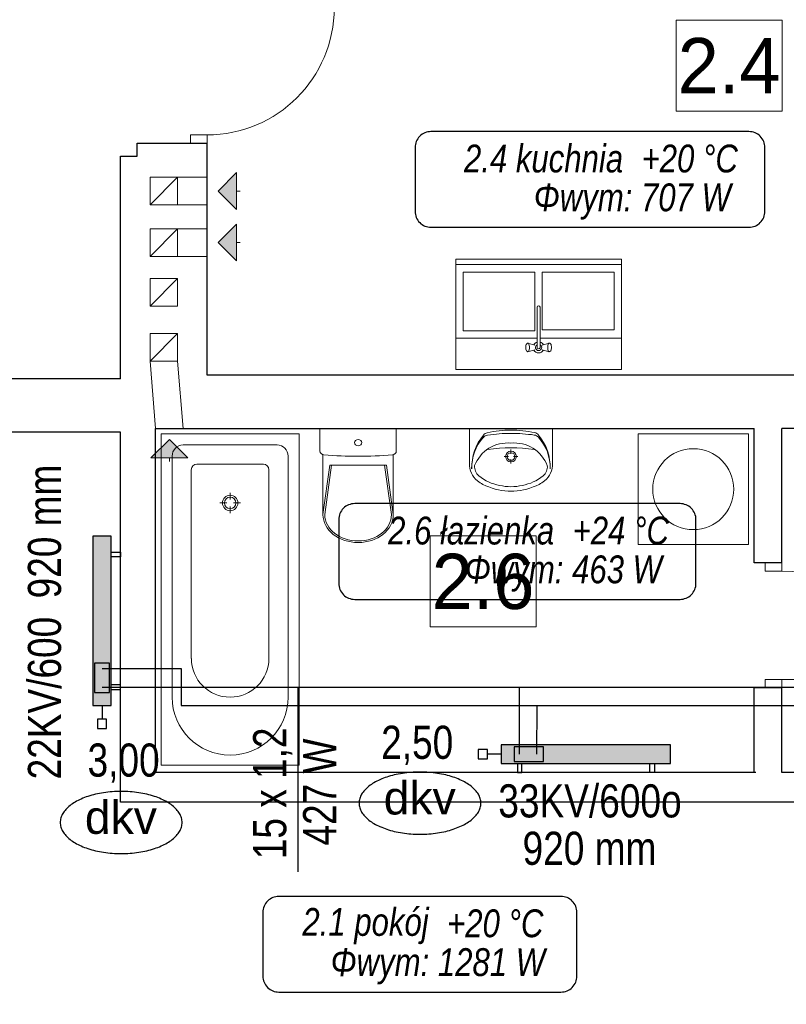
# Model space of a CAD drawing. Extents: x -440864 to -355682, y 13652 to 155872.
# Tile 149 of 179: x -427613 to -423450, y 97776 to 103126. Entities that reach past the tile are written whole.
import ezdxf
from ezdxf.lldxf.tags import DXFTag

# ---------------------------------------------------------------- set-up
doc = ezdxf.new("R2010")
doc.units = 0
doc.header["$MEASUREMENT"] = 0
doc.set_wipeout_variables(frame=1)
for name, color, linetype in [('#podkład', 252, 'Continuous'), ('INWENT wyposarzenie', 252, 'Continuous'), ('IS_Armatura_podłączeniowa_grz._dolnozas.', 7, 'SOLID'), ('IS_Armatura_Therm', 7, 'SOLID'), ('IS_Grafika', 7, 'SOLID'), ('IS_Grzejniki_Plan_rzut', 7, 'SOLID'), ('IS_Opisy_działek_Therm', 7, 'SOLID'), ('IS_Powrót', 5, 'DASH'), ('IS_Text_Armatury_Therm', 7, 'Continuous'), ('IS_Text_Konstrukcji', 7, 'Continuous'), ('IS_Text_Odbiornikow_Therm', 7, 'Continuous'), ('IS_Zasilanie', 1, 'SOLID'), ('Istniejące kominy', 252, 'Continuous')]:
    doc.layers.add(name, color=color, linetype=linetype)
for name, color, linetype, lineweight in [('INWENT OPISY_Nr_Pióra__21', 252, 'Continuous', 9), ('INWENT wyposarzenie_Nr_Pióra__21', 252, 'Continuous', 9), ('INWENT. DRZWI_Nr_Pióra__5', 252, 'Continuous', 13), ('INWENT.ŚCIANY_Nr_Pióra__1', 252, 'Continuous', 25), ('Istniejące kominy_Nr_Pióra__21', 252, 'Continuous', 9)]:
    doc.layers.add(name, color=color, linetype=linetype, lineweight=lineweight)
doc.styles.add('GENERATED_STYLE_3', font='txt')
doc.styles.get("Standard").update_dxf_attribs({"font": 'arial.ttf', "width": 0.8, "bigfont": 'BIGFONT.SHX'})
tags = doc.linetypes.add('DASH', pattern=[15, 10, -5]).pattern_tags.tags
tags[6:7] = [DXFTag(74, 4), DXFTag(75, 0), DXFTag(340, '0'), DXFTag(46, 0.0), DXFTag(50, 0.0), DXFTag(44, 0.0), DXFTag(45, 0.0)]
tags[4:5] = [DXFTag(74, 4), DXFTag(75, 0), DXFTag(340, '0'), DXFTag(46, 0.0), DXFTag(50, 0.0), DXFTag(44, 0.0), DXFTag(45, 0.0)]
tags = doc.linetypes.add('SOLID', pattern=[10, 10, 0]).pattern_tags.tags
tags[6:7] = [DXFTag(74, 4), DXFTag(75, 0), DXFTag(340, '0'), DXFTag(46, 0.0), DXFTag(50, 0.0), DXFTag(44, 0.0), DXFTag(45, 0.0)]
tags[4:5] = [DXFTag(74, 4), DXFTag(75, 0), DXFTag(340, '0'), DXFTag(46, 0.0), DXFTag(50, 0.0), DXFTag(44, 0.0), DXFTag(45, 0.0)]

# ---------------------------------------------------------------- blocks, each defined once
blk = doc.blocks.new('Symbol WC 2 14_336', base_point=(-425567.7, 102742.6))
at = {"layer": 'INWENT wyposarzenie_Nr_Pióra__21', "linetype": 'Continuous'}
for p, q in [((-425567.7, 102742.6), (-425982.2, 102742.6)), ((-425982.2, 102742.6), (-425982.2, 102620.1)), ((-425567.7, 102742.6), (-425567.7, 102620.1)), ((-425965.8, 102600.5), (-425965.8, 102273.7)), ((-425584.1, 102600.3), (-425584.1, 102273.7)), ((-425965.8, 102274.1), (-425928.7, 102543)), ((-425956.1, 102274.1), (-425918.9, 102543)), ((-425774.9, 102543), (-425928.7, 102543)), ((-425774.9, 102543), (-425621.2, 102543)), ((-425593.8, 102274.1), (-425631, 102543)), ((-425584.1, 102274.1), (-425621.2, 102543))]:
    blk.add_line(p, q, dxfattribs=at)
blk.add_ellipse((-425774.9, 102665.3), major_axis=(20.1, 0), ratio=0.857479, dxfattribs=at)
for centre, major_axis, ratio, start_param, end_param in [((-425958.1, 102620.1), (24.1, 0), 0.857479, 3.141593, 4.611974), ((-425591.7, 102620.1), (24.1, 0), 0.857479, 4.821789, 6.283185), ((-425774.9, 104112), (1773.6, 0), 0.857479, 4.607542, 4.817358), ((-425774.9, 102273.7), (190.8, 0), 0.791506, 3.141593, 6.283185), ((-425774.9, 102274.1), (181.1, 0), 0.790357, 3.141593, 6.283185)]:
    blk.add_ellipse(centre, major_axis=major_axis, ratio=ratio, start_param=start_param, end_param=end_param, dxfattribs=at)
blk = doc.blocks.new('Symbol Umywalka 14_337', base_point=(-424719.9, 102400.9))
at = {"layer": 'INWENT wyposarzenie_Nr_Pióra__21', "linetype": 'Continuous'}
for p, q in [((-424719.9, 102742.6), (-425169.9, 102742.6)), ((-425169.9, 102742.6), (-425169.9, 102552.2)), ((-425015.8, 102742.6), (-424874.1, 102742.6)), ((-424719.9, 102742.6), (-424719.9, 102552.2)), ((-424944.9, 102627.7), (-424944.9, 102603.7)), ((-424982.8, 102589.8), (-424958.7, 102589.8)), ((-424944.9, 102575.9), (-424944.9, 102551.9)), ((-424931, 102589.8), (-424907, 102589.8))]:
    blk.add_line(p, q, dxfattribs=at)
for radius in [29.2, 20.8]:
    blk.add_circle((-424944.9, 102589.8), radius, dxfattribs=at)
for centre, radius, start, end in [((-424949.2, 102170.2), 563.3, 89.5672, 102.7715), ((-424940.2, 102170.2), 563.3, 77.306, 90.5103), ((-424875.3, 102527.6), 283, 140.7422, 180.9847), ((-424904.1, 102526.1), 254.3, 138.602, 180.7542), ((-425066.7, 102669.4), 37.5, 97.9079, 138.602), ((-425065.4, 102683), 37.5, 102.7715, 140.7422), ((-424939.5, 101754.2), 961.5, 90.3225, 97.9079), ((-424949.3, 101754.2), 961.5, 82.1696, 89.755), ((-424823.4, 102669.6), 37.5, 41.4755, 82.1696), ((-424824.6, 102683.1), 37.5, 39.3352, 77.306), ((-425014.5, 102527.5), 283, 359.0928, 39.3352), ((-424985.8, 102526), 254.3, 359.3233, 41.4755), ((-424955.7, 102466.8), 200.6, 122.8442, 158.4481), ((-424944.9, 101817), 820.7, 81.1734, 98.8204), ((-424961, 102463.5), 200.5, 85.394, 121.0561), ((-424928.8, 102463.5), 200.5, 58.9439, 94.606), ((-424934.2, 102466.8), 200.6, 21.5519, 57.1558), ((-425055.6, 102547.3), 114.5, 177.5448, 231.2546), ((-425075, 102535.8), 67.5, 176.0694, 229.1984), ((-424814.9, 102535.8), 67.5, 310.8016, 3.9306), ((-424834.3, 102547.3), 114.5, 308.7454, 2.4552), ((-425016.4, 102596.4), 177.3, 231.3152, 242.8429), ((-424964.5, 102673.7), 244.1, 230.7149, 260.0022), ((-424925.4, 102673.7), 244.1, 279.9978, 309.2851), ((-424873.5, 102596.4), 177.3, 297.1571, 308.6848), ((-424933.5, 102770.6), 370.2, 243.7403, 265.7948), ((-424944.9, 102689.8), 263.9, 256.4334, 283.5666), ((-424956.3, 102770.6), 370.2, 274.2052, 296.2597), ((-424944.9, 102625.9), 225, 265.9876, 274.0124)]:
    blk.add_arc(centre, radius, start, end, dxfattribs=at)
blk = doc.blocks.new('Symbol Wanna 14_338', base_point=(-426094.9, 102712.6))
at = {"layer": 'INWENT wyposarzenie_Nr_Pióra__21', "linetype": 'Continuous'}
for p, q in [((-426844.9, 100912.6), (-426844.9, 102712.6)), ((-426844.9, 102712.6), (-426094.9, 102712.6)), ((-426094.9, 100912.6), (-426094.9, 102712.6)), ((-426724.9, 102652.6), (-426215, 102652.6)), ((-426784.9, 102592.6), (-426784.9, 101282.2)), ((-426154.9, 102592.6), (-426154.9, 101282.2)), ((-426680.6, 101492.9), (-426680.6, 102518.2)), ((-426650.6, 102548.2), (-426289.3, 102548.2)), ((-426259.3, 101492.9), (-426259.3, 102518.2)), ((-426469.9, 102356), (-426469.9, 102393.1)), ((-426488.4, 102337.6), (-426525.4, 102337.6)), ((-426469.9, 102319.2), (-426469.9, 102282.2)), ((-426451.5, 102337.6), (-426414.5, 102337.6)), ((-426844.9, 100912.6), (-426094.9, 100912.6))]:
    blk.add_line(p, q, dxfattribs=at)
for radius in [41.9, 31.3]:
    blk.add_circle((-426469.9, 102337.6), radius, dxfattribs=at)
for centre, radius, start, end in [((-426724.9, 102592.6), 60, 90, 180), ((-426215, 102592.6), 60, 0, 90), ((-426650.6, 102518.2), 30, 90, 180), ((-426289.3, 102518.2), 30, 0, 90), ((-426469.9, 101492.9), 210.6, 180, 0), ((-426469.9, 101282.2), 315, 180, 0)]:
    blk.add_arc(centre, radius, start, end, dxfattribs=at)
blk = doc.blocks.new('Linia_22', base_point=(-426534.9, 104032.6))
at = {"layer": 'Istniejące kominy_Nr_Pióra__21', "linetype": 'Continuous'}
blk.add_hatch(color=256, dxfattribs=at).paths.add_polyline_path([(-426534.9, 104032.6), (-426434.9, 104132.6), (-426434.9, 103932.6)], flags=0)
for p, q in [((-426534.9, 104032.6), (-426434.9, 104132.6)), ((-426434.9, 104132.6), (-426434.9, 103932.6)), ((-426534.9, 104032.6), (-426434.9, 103932.6)), ((-426434.9, 104032.6), (-426414.9, 104032.6))]:
    blk.add_line(p, q, dxfattribs=at)
blk = doc.blocks.new('Linia_23', base_point=(-426534.9, 103752.6))
at = {"layer": 'Istniejące kominy_Nr_Pióra__21', "linetype": 'Continuous'}
blk.add_hatch(color=256, dxfattribs=at).paths.add_polyline_path([(-426534.9, 103752.6), (-426434.9, 103852.6), (-426434.9, 103652.6)], flags=0)
for p, q in [((-426534.9, 103752.6), (-426434.9, 103852.6)), ((-426434.9, 103852.6), (-426434.9, 103652.6)), ((-426534.9, 103752.6), (-426434.9, 103652.6)), ((-426434.9, 103752.6), (-426414.9, 103752.6))]:
    blk.add_line(p, q, dxfattribs=at)
blk = doc.blocks.new('Linia_24', base_point=(-426799.9, 102682.6))
at = {"layer": 'Istniejące kominy_Nr_Pióra__21', "linetype": 'Continuous'}
blk.add_hatch(color=256, dxfattribs=at).paths.add_polyline_path([(-426799.9, 102682.6), (-426699.9, 102582.6), (-426899.9, 102582.6)], flags=0)
for p, q in [((-426799.9, 102682.6), (-426899.9, 102582.6)), ((-426799.9, 102682.6), (-426699.9, 102582.6)), ((-426699.9, 102582.6), (-426899.9, 102582.6)), ((-426799.9, 102582.6), (-426799.9, 102562.6))]:
    blk.add_line(p, q, dxfattribs=at)
blk = doc.blocks.new('poddasze')
at = {"layer": 'INWENT wyposarzenie_Nr_Pióra__21', "color": 252, "linetype": 'Continuous'}
for p, q in [((-425244.9, 87825.1), (-425244.9, 87775.1)), ((-425244.9, 87825.1), (-424344.9, 87825.1)), ((-425244.9, 87825.1), (-425244.9, 87225.1)), ((-424344.9, 87825.1), (-424344.9, 87775.1)), ((-424344.9, 87825.1), (-424344.9, 87225.1)), ((-425244.9, 87795.1), (-424344.9, 87795.1)), ((-425244.9, 87395.1), (-425244.9, 87795.1)), ((-425204.9, 87755.1), (-425204.9, 87435.1)), ((-424814.9, 87755.1), (-425204.9, 87755.1)), ((-424814.9, 87435.1), (-424814.9, 87755.1)), ((-424774.9, 87755.1), (-424384.9, 87755.1)), ((-424774.9, 87755.1), (-424774.9, 87440.1)), ((-424384.9, 87755.1), (-424384.9, 87440.1)), ((-424344.9, 87795.1), (-424344.9, 87395.1)), ((-424802.8, 87343.7), (-424802.8, 87563.9)), ((-424787.1, 87563.9), (-424787.1, 87343.7)), ((-425204.9, 87435.1), (-424814.9, 87435.1)), ((-424774.9, 87440.1), (-424384.9, 87440.1)), ((-424802.8, 87395.1), (-425244.9, 87395.1)), ((-424344.9, 87395.1), (-424787.1, 87395.1)), ((-424864.9, 87348.5), (-424864.1, 87355.1)), ((-424864.9, 87341.6), (-424864.9, 87348.5)), ((-424864.1, 87335.1), (-424864.9, 87341.6)), ((-424864.1, 87355.1), (-424862.6, 87360.4)), ((-424862.6, 87329.7), (-424864.1, 87335.1)), ((-424862.6, 87360.4), (-424860.5, 87363.9)), ((-424860.5, 87326.3), (-424862.6, 87329.7)), ((-424855.3, 87367.6), (-424860.5, 87363.9)), ((-424855.3, 87322.5), (-424860.5, 87326.3)), ((-424855.3, 87367.6), (-424852.5, 87369.1)), ((-424852.5, 87321.1), (-424855.3, 87322.5)), ((-424852.5, 87369.1), (-424849.7, 87367.6)), ((-424815, 87357.1), (-424852.5, 87369.1)), ((-424815, 87333), (-424852.5, 87321.1)), ((-424849.7, 87322.5), (-424852.5, 87321.1)), ((-424849.7, 87367.6), (-424847.3, 87363.4)), ((-424847.3, 87326.7), (-424849.7, 87322.5)), ((-424847.3, 87363.4), (-424845.4, 87357.1)), ((-424845.4, 87333.1), (-424847.3, 87326.7)), ((-424845.4, 87357.1), (-424844.5, 87349.2)), ((-424844.5, 87340.9), (-424845.4, 87333.1)), ((-424844.5, 87349.2), (-424844.5, 87340.9)), ((-424774.8, 87357.1), (-424737.4, 87369.1)), ((-424774.8, 87333), (-424737.4, 87321.1)), ((-424745.4, 87349.2), (-424744.5, 87357.1)), ((-424745.4, 87340.9), (-424745.4, 87349.2)), ((-424744.5, 87333.1), (-424745.4, 87340.9)), ((-424744.5, 87357.1), (-424742.6, 87363.4)), ((-424742.6, 87326.7), (-424744.5, 87333.1)), ((-424742.6, 87363.4), (-424740.2, 87367.6)), ((-424740.2, 87322.5), (-424742.6, 87326.7)), ((-424740.2, 87367.6), (-424737.4, 87369.1)), ((-424737.4, 87321.1), (-424740.2, 87322.5)), ((-424737.4, 87369.1), (-424734.6, 87367.6)), ((-424734.6, 87322.5), (-424737.4, 87321.1)), ((-424734.6, 87367.6), (-424729.4, 87363.9)), ((-424734.6, 87322.5), (-424729.4, 87326.3)), ((-424729.4, 87363.9), (-424727.3, 87360.4)), ((-424727.3, 87329.7), (-424729.4, 87326.3)), ((-424727.3, 87360.4), (-424725.8, 87355.1)), ((-424725.8, 87335.1), (-424727.3, 87329.7)), ((-424725.8, 87355.1), (-424725, 87348.5)), ((-424725, 87341.6), (-424725.8, 87335.1)), ((-424725, 87348.5), (-424725, 87341.6)), ((-424344.9, 87225.1), (-425244.9, 87225.1)), ((-424254.9, 86275.1), (-424254.9, 86875.1)), ((-424254.9, 86875.1), (-423654.9, 86875.1)), ((-423654.9, 86875.1), (-423654.9, 86275.1)), ((-423654.9, 86275.1), (-424254.9, 86275.1))]:
    blk.add_line(p, q, dxfattribs=at)
blk.add_circle((-423954.9, 86575.1), 220, dxfattribs=at)
for centre, radius, start, end in [((-424794.9, 87563.9), 7.88, 0, 180), ((-424794.9, 87345.1), 30, 105.2253, 152.0235), ((-424794.9, 87345.1), 30, 27.9765, 74.7747), ((-424794.9, 87345.1), 30, 207.9765, 332.0235), ((-424794.9, 87345.1), 16.8, 118.0549, 61.9451), ((-424794.9, 87345.1), 8, 190, 350)]:
    blk.add_arc(centre, radius, start, end, dxfattribs=at)
at = {"layer": 'INWENT. DRZWI_Nr_Pióra__5', "color": 252, "linetype": 'Continuous'}
for p, q in [((-426594.9, 88500.1), (-426684.9, 88500.1)), ((-426684.9, 88500.1), (-426684.9, 88455.1)), ((-426594.9, 88455.1), (-426594.9, 88500.1)), ((-423564.9, 86130.1), (-423564.9, 86175.1)), ((-423474.9, 86175.1), (-423474.9, 86130.1)), ((-423474.9, 86130.1), (-423564.9, 86130.1)), ((-423474.9, 85540.1), (-423564.9, 85540.1)), ((-423564.9, 85540.1), (-423564.9, 85495.1)), ((-423474.9, 85540.1), (-422884.9, 85540.1)), ((-423474.9, 85495.1), (-423474.9, 85540.1))]:
    blk.add_line(p, q, dxfattribs=at)
for centre, radius, start, end in [((-426594.9, 89190.1), 690, 270, 0), ((-423474.9, 85540.1), 590, 0, 90)]:
    blk.add_arc(centre, radius, start, end, dxfattribs=at)
at = {"layer": 'INWENT.ŚCIANY_Nr_Pióra__1', "color": 252, "linetype": 'Continuous'}
for p, q in [((-426974.9, 88385.1), (-426974.9, 88455.1)), ((-426974.9, 88455.1), (-426594.9, 88455.1)), ((-426594.9, 87195.1), (-426594.9, 88455.1)), ((-427064.9, 87175.1), (-427064.9, 88385.1)), ((-427064.9, 88385.1), (-426974.9, 88385.1)), ((-427064.9, 87175.1), (-427664.9, 87175.1)), ((-423264.9, 87195.1), (-426594.9, 87195.1)), ((-426874.9, 85035.1), (-426874.9, 86905.1)), ((-426874.9, 86905.1), (-423624.9, 86905.1)), ((-423624.9, 86175.1), (-423624.9, 86905.1)), ((-423264.9, 86905.1), (-423474.9, 86905.1)), ((-423474.9, 86175.1), (-423474.9, 86905.1)), ((-427064.9, 86885.1), (-427664.9, 86885.1)), ((-427064.9, 84875.1), (-427064.9, 86885.1)), ((-423474.9, 86175.1), (-423624.9, 86175.1)), ((-423624.9, 85035.1), (-423624.9, 85495.1)), ((-423474.9, 85495.1), (-423624.9, 85495.1)), ((-423474.9, 85035.1), (-423474.9, 85495.1)), ((-423614.9, 85035.1), (-426874.9, 85035.1)), ((-422744.9, 85035.1), (-423474.9, 85035.1)), ((-422744.9, 84875.1), (-427064.9, 84875.1))]:
    blk.add_line(p, q, dxfattribs=at)
at = {"layer": 'Istniejące kominy_Nr_Pióra__21', "color": 252, "linetype": 'Continuous'}
for p, q in [((-426904.9, 88120.1), (-426904.9, 88270.1)), ((-426904.9, 88270.1), (-426594.9, 88270.1)), ((-426904.9, 88120.1), (-426754.9, 88270.1)), ((-426754.9, 88270.1), (-426754.9, 88120.1)), ((-426594.9, 88120.1), (-426904.9, 88120.1)), ((-426904.9, 87840.1), (-426904.9, 87990.1)), ((-426904.9, 87990.1), (-426594.9, 87990.1)), ((-426904.9, 87840.1), (-426754.9, 87990.1)), ((-426754.9, 87990.1), (-426754.9, 87840.1)), ((-426594.9, 87840.1), (-426904.9, 87840.1)), ((-426904.9, 87570.1), (-426904.9, 87720.1)), ((-426904.9, 87720.1), (-426754.9, 87720.1)), ((-426904.9, 87570.1), (-426754.9, 87720.1)), ((-426754.9, 87720.1), (-426754.9, 87570.1)), ((-426754.9, 87570.1), (-426904.9, 87570.1)), ((-426904.9, 87270.1), (-426904.9, 87420.1)), ((-426904.9, 87420.1), (-426754.9, 87420.1)), ((-426904.9, 87270.1), (-426754.9, 87420.1)), ((-426754.9, 87420.1), (-426754.9, 87270.1)), ((-426874.9, 86905.1), (-426904.9, 87270.1)), ((-426754.9, 87270.1), (-426904.9, 87270.1)), ((-426754.9, 87270.1), (-426724.9, 86905.1))]:
    blk.add_line(p, q, dxfattribs=at)
at = {"layer": 'INWENT wyposarzenie', "color": 252, "linetype": 'Continuous', "lineweight": 13}
for name, p in [('Symbol WC 2 14_336', (-425567.7, 86905.1)), ('Symbol Umywalka 14_337', (-424719.9, 86563.4)), ('Symbol Wanna 14_338', (-426094.9, 86875.1))]:
    blk.add_blockref(name, p, dxfattribs=at)
at = {"layer": 'Istniejące kominy', "color": 252, "linetype": 'Continuous'}
for name, p in [('Linia_22', (-426534.9, 88195.1)), ('Linia_23', (-426534.9, 87915.1)), ('Linia_24', (-426799.9, 86845.1))]:
    blk.add_blockref(name, p, dxfattribs=at)
at = {"color": 252, "linetype": 'Continuous', "ltscale": 1746027.619971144}
blk.add_wipeout([(-424048.7, 89123.7), (-423472.7, 89123.7), (-423472.7, 88629.5), (-424048.7, 88629.5)], dxfattribs=at).dxf.layer = 'INWENT OPISY_Nr_Pióra__21'
at = {"color": 252, "linetype": 'Continuous', "ltscale": 1748568.476629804}
blk.add_wipeout([(-425384.5, 86322), (-424808.5, 86322), (-424808.5, 85827.9), (-425384.5, 85827.9)], dxfattribs=at).dxf.layer = 'INWENT OPISY_Nr_Pióra__21'
at = {"layer": 'INWENT OPISY_Nr_Pióra__21', "color": 252, "linetype": 'Continuous', "flags": 128}
for points in [[(-424048.7, 89123.7), (-423472.7, 89123.7), (-423472.7, 88629.5), (-424048.7, 88629.5)], [(-425384.5, 86322), (-424808.5, 86322), (-424808.5, 85827.9), (-425384.5, 85827.9)]]:
    blk.add_lwpolyline(points, close=True, dxfattribs=at)
at = {"layer": 'INWENT OPISY_Nr_Pióra__21', "color": 252, "linetype": 'Continuous', "char_height": 300, "attachment_point": 8, "style": 'GENERATED_STYLE_3'}
for s, insert in [('{2.4 }', (-423760.7, 88726.6)), ('{2.6 }', (-425096.5, 85919.8))]:
    blk.add_mtext(s, dxfattribs=dict(at, insert=insert))

msp = doc.modelspace()

# ---------------------------------------------------------------- block references
at = {"layer": '#podkład', "color": 3, "lineweight": 50}
msp.add_blockref('poddasze', (0, 14000), dxfattribs=at)

# ---------------------------------------------------------------- next in the draw order: hatches: boundary and pattern name
at = {"layer": 'IS_Grzejniki_Plan_rzut', "ltscale": 10}
for points in [[(-427115.6, 99399.9), (-427115.6, 100319.9), (-427215.6, 100319.9), (-427215.6, 99399.9)], [(-424997.9, 99085.1), (-424077.9, 99085.1), (-424077.9, 99185.1), (-424997.9, 99185.1)]]:
    msp.add_hatch(color=253, dxfattribs=at).paths.add_polyline_path(points)

# ---------------------------------------------------------------- next in the draw order: linework, layer by layer
at = {"layer": 'IS_Armatura_podłączeniowa_grz._dolnozas.', "ltscale": 10}
for p, q in [((-427125.6, 99629.9), (-427205.6, 99629.9)), ((-427205.6, 99629.9), (-427205.6, 99469.9)), ((-427125.6, 99469.9), (-427125.6, 99629.9)), ((-427205.6, 99469.9), (-427125.6, 99469.9)), ((-427125.6, 99469.9), (-427125.6, 99469.9)), ((-424767.9, 99175.1), (-424927.9, 99175.1)), ((-424927.9, 99175.1), (-424927.9, 99095.1)), ((-424767.9, 99095.1), (-424767.9, 99175.1)), ((-424927.9, 99095.1), (-424767.9, 99095.1)), ((-424927.9, 99095.1), (-424927.9, 99095.1))]:
    msp.add_line(p, q, dxfattribs=at)
at = {"layer": 'IS_Armatura_Therm', "ltscale": 10}
for p, q in [((-427165.6, 99399.9), (-427165.6, 99324.9)), ((-427190.6, 99324.9), (-427190.6, 99274.9)), ((-427140.6, 99324.9), (-427190.6, 99324.9)), ((-427140.6, 99274.9), (-427140.6, 99324.9)), ((-427190.6, 99274.9), (-427140.6, 99274.9)), ((-425072.9, 99160.1), (-425122.9, 99160.1)), ((-425122.9, 99160.1), (-425122.9, 99110.1)), ((-425072.9, 99110.1), (-425072.9, 99160.1)), ((-425122.9, 99110.1), (-425072.9, 99110.1)), ((-424997.9, 99135.1), (-425072.9, 99135.1))]:
    msp.add_line(p, q, dxfattribs=at)
at = {"layer": 'IS_Grafika', "color": 7}
for points, knots in [([(-425439, 99038), (-425455.3, 99038), (-425487.3, 99036.8), (-425534, 99031.5), (-425577.9, 99023.1), (-425618.6, 99011.6), (-425655.5, 98997.5), (-425688.3, 98981), (-425716.4, 98962.3), (-425739.3, 98941.5), (-425756.5, 98918.9), (-425767.5, 98894.6), (-425770, 98877.4), (-425770, 98869)], [0, 0, 0, 0, 4.894746, 9.593459, 14.070318, 18.299405, 22.256676, 25.922722, 29.286934, 32.354005, 35.15393, 37.755543, 40.278576, 40.278576, 40.278576, 40.278576]), ([(-425108, 98869), (-425108, 98877.4), (-425110.5, 98894.6), (-425121.5, 98918.9), (-425138.7, 98941.5), (-425161.6, 98962.3), (-425189.7, 98981), (-425222.5, 98997.5), (-425259.4, 99011.6), (-425300.1, 99023.1), (-425344, 99031.5), (-425390.7, 99036.8), (-425422.7, 99038), (-425439, 99038)], [0, 0, 0, 0, 2.523033, 5.124646, 7.924571, 10.991642, 14.355854, 18.0219, 21.979171, 26.208258, 30.685117, 35.38383, 40.278576, 40.278576, 40.278576, 40.278576]), ([(-427061.6, 98932.8), (-427077.9, 98932.8), (-427109.9, 98931.7), (-427156.6, 98926.4), (-427200.5, 98917.9), (-427241.2, 98906.5), (-427278.2, 98892.4), (-427310.9, 98875.8), (-427339, 98857.1), (-427361.9, 98836.4), (-427379.2, 98813.8), (-427390.1, 98789.4), (-427392.6, 98772.2), (-427392.6, 98763.8)], [0, 0, 0, 0, 4.894746, 9.593459, 14.070318, 18.299405, 22.256676, 25.922722, 29.286934, 32.354005, 35.15393, 37.755543, 40.278576, 40.278576, 40.278576, 40.278576]), ([(-426730.6, 98763.8), (-426730.6, 98772.2), (-426733.1, 98789.4), (-426744.1, 98813.8), (-426761.3, 98836.4), (-426784.2, 98857.1), (-426812.3, 98875.8), (-426845.1, 98892.4), (-426882.1, 98906.5), (-426922.7, 98917.9), (-426966.7, 98926.4), (-427013.3, 98931.7), (-427045.3, 98932.8), (-427061.6, 98932.8)], [0, 0, 0, 0, 2.523033, 5.124646, 7.924571, 10.991642, 14.355854, 18.0219, 21.979171, 26.208258, 30.685117, 35.38383, 40.278576, 40.278576, 40.278576, 40.278576]), ([(-425770, 98869), (-425770, 98860.6), (-425767.5, 98843.4), (-425756.5, 98819.1), (-425739.3, 98796.5), (-425716.4, 98775.7), (-425688.3, 98757), (-425655.5, 98740.5), (-425618.6, 98726.4), (-425577.9, 98714.9), (-425534, 98706.5), (-425487.3, 98701.2), (-425455.3, 98700), (-425439, 98700)], [0, 0, 0, 0, 2.523033, 5.124646, 7.924571, 10.991642, 14.355854, 18.0219, 21.979171, 26.208258, 30.685117, 35.38383, 40.278576, 40.278576, 40.278576, 40.278576]), ([(-425439, 98700), (-425422.7, 98700), (-425390.7, 98701.2), (-425344, 98706.5), (-425300.1, 98714.9), (-425259.4, 98726.4), (-425222.5, 98740.5), (-425189.7, 98757), (-425161.6, 98775.7), (-425138.7, 98796.5), (-425121.5, 98819.1), (-425110.5, 98843.4), (-425108, 98860.6), (-425108, 98869)], [0, 0, 0, 0, 4.894746, 9.593459, 14.070318, 18.299405, 22.256676, 25.922722, 29.286934, 32.354005, 35.15393, 37.755543, 40.278576, 40.278576, 40.278576, 40.278576]), ([(-427392.6, 98763.8), (-427392.6, 98755.4), (-427390.1, 98738.3), (-427379.2, 98713.9), (-427361.9, 98691.3), (-427339, 98670.6), (-427310.9, 98651.8), (-427278.2, 98635.3), (-427241.2, 98621.2), (-427200.5, 98609.8), (-427156.6, 98601.3), (-427109.9, 98596), (-427077.9, 98594.8), (-427061.6, 98594.8)], [0, 0, 0, 0, 2.523033, 5.124646, 7.924571, 10.991642, 14.355854, 18.0219, 21.979171, 26.208258, 30.685117, 35.38383, 40.278576, 40.278576, 40.278576, 40.278576]), ([(-427061.6, 98594.8), (-427045.3, 98594.8), (-427013.3, 98596), (-426966.7, 98601.3), (-426922.7, 98609.8), (-426882.1, 98621.2), (-426845.1, 98635.3), (-426812.3, 98651.8), (-426784.2, 98670.6), (-426761.3, 98691.3), (-426744.1, 98713.9), (-426733.1, 98738.3), (-426730.6, 98755.4), (-426730.6, 98763.8)], [0, 0, 0, 0, 4.894746, 9.593459, 14.070318, 18.299405, 22.256676, 25.922722, 29.286934, 32.354005, 35.15393, 37.755543, 40.278576, 40.278576, 40.278576, 40.278576])]:
    msp.add_open_spline(points, degree=3, knots=knots, dxfattribs=at)
at = {"layer": 'IS_Grzejniki_Plan_rzut', "ltscale": 10}
for p, q in [((-427115.6, 100319.9), (-427215.6, 100319.9)), ((-427215.6, 100319.9), (-427215.6, 99399.9)), ((-427115.6, 99399.9), (-427115.6, 100319.9)), ((-427115.6, 100232.4), (-427065.6, 100232.4)), ((-427065.6, 100232.4), (-427065.6, 100207.4)), ((-427065.6, 100207.4), (-427115.6, 100207.4)), ((-427065.6, 99512.4), (-427115.6, 99512.4)), ((-427115.6, 99487.4), (-427065.6, 99487.4)), ((-427065.6, 99487.4), (-427065.6, 99512.4)), ((-427215.6, 99399.9), (-427115.6, 99399.9)), ((-427115.6, 99399.9), (-427115.6, 99399.9)), ((-424077.9, 99185.1), (-424997.9, 99185.1)), ((-424997.9, 99185.1), (-424997.9, 99085.1)), ((-424077.9, 99085.1), (-424077.9, 99185.1)), ((-424997.9, 99085.1), (-424077.9, 99085.1)), ((-424997.9, 99085.1), (-424997.9, 99085.1)), ((-424910.4, 99085.1), (-424910.4, 99035.1)), ((-424910.4, 99035.1), (-424885.4, 99035.1)), ((-424885.4, 99035.1), (-424885.4, 99085.1)), ((-424190.4, 99035.1), (-424190.4, 99085.1)), ((-424165.4, 99035.1), (-424190.4, 99035.1)), ((-424165.4, 99085.1), (-424165.4, 99035.1))]:
    msp.add_line(p, q, dxfattribs=at)
at = {"layer": 'IS_Opisy_działek_Therm', "ltscale": 10}
msp.add_line((-426102.7, 99499.9), (-426102.7, 98494.9), dxfattribs=at)
at = {"layer": 'IS_Powrót', "lineweight": 30, "ltscale": 10}
for p, q in [((-427165.6, 99499.9), (-424898.8, 99499.9)), ((-424897.9, 99135.1), (-424898.8, 99499.9)), ((-424898.8, 99499.9), (-417831.5, 99499.9))]:
    msp.add_line(p, q, dxfattribs=at)
at = {"layer": 'IS_Text_Konstrukcji', "linetype": 'SOLID', "ltscale": 10}
for points in [[(-425379.3, 101998), (-423652.6, 101998, 0.414214), (-423565.9, 102084.7), (-423565.9, 102431.3, 0.414214), (-423652.6, 102518), (-425379.3, 102518, 0.414214), (-425465.9, 102431.3), (-425465.9, 102084.7, 0.414214), (-425379.3, 101998)], [(-425793.6, 99976.4), (-424027, 99976.4, 0.414214), (-423940.3, 100063), (-423940.3, 100409.7, 0.414214), (-424027, 100496.4), (-425793.6, 100496.4, 0.414214), (-425880.3, 100409.7), (-425880.3, 100063, 0.414214), (-425793.6, 99976.4)], [(-426205.3, 97842.4), (-424673.6, 97842.4, 0.414214), (-424586.9, 97929.1), (-424586.9, 98275.8, 0.414214), (-424673.6, 98362.4), (-426205.3, 98362.4, 0.414214), (-426291.9, 98275.8), (-426291.9, 97929.1, 0.414214), (-426205.3, 97842.4)]]:
    msp.add_lwpolyline(points, format="xyb", dxfattribs=at)
at = {"layer": 'IS_Zasilanie', "lineweight": 30, "ltscale": 10}
for p, q in [((-426735.6, 99399.9), (-417931.5, 99399.9)), ((-424803.9, 99135.1), (-424803.3, 99399.9))]:
    msp.add_line(p, q, dxfattribs=at)
msp.add_lwpolyline([(-427165.6, 99599.9), (-426735.6, 99599.9), (-426735.6, 99399.9)], dxfattribs=at)

# ---------------------------------------------------------------- next in the draw order: texts
at = {"layer": 'IS_Grafika', "color": 7, "lineweight": 40}
for p in [(-425636, 98807.4), (-427258.7, 98702.2)]:
    msp.add_text('dkv', height=180, dxfattribs=at).set_placement(p)
at = {"layer": 'IS_Opisy_działek_Therm', "ltscale": 10, "char_height": 180, "rotation": 90}
for s, insert, attachment_point in [('\\fArial|b0|i0;15 x 1,2', (-426131.5, 99279.9), 9), ('\\fArial|b0|i0;427 W', (-426073.9, 99219.9), 3)]:
    msp.add_mtext(s, dxfattribs=dict(at, insert=insert, attachment_point=attachment_point))
at = {"layer": 'IS_Text_Armatury_Therm', "linetype": 'SOLID', "ltscale": 10, "char_height": 180, "attachment_point": 9}
for s, insert in [('\\fArial|b0|i0;2,50  ', (-425258.3, 99076.1)), ('\\fArial|b0|i0;3,00  ', (-426852.6, 98979.6))]:
    msp.add_mtext(s, dxfattribs=dict(at, insert=insert))
at = {"layer": 'IS_Text_Konstrukcji', "linetype": 'SOLID', "ltscale": 10, "char_height": 151.2}
for s, insert, attachment_point in [('\\fArial|b0|i1;2.4 kuchnia', (-424335.9, 102294), 9), ('\\fArial|b0|i1;+20 °C', (-424235.9, 102294), 7), ('\\fArial|b0|i1;Φwym: 707 W', (-424285.9, 102236.4), 2), ('\\fArial|b0|i1;2.6 łazienka', (-424710.3, 100272.4), 9), ('\\fArial|b0|i1;+24 °C', (-424610.3, 100272.4), 7), ('\\fArial|b0|i1;Φwym: 463 W', (-424660.3, 100214.8), 2), ('\\fArial|b0|i1;2.1 pokój', (-425391.9, 98102.4), 9), ('\\fArial|b0|i1;+20 °C', (-425291.9, 98138.4), 7), ('\\fArial|b0|i1;Φwym: 1281 W', (-425341.9, 98080.8), 2)]:
    msp.add_mtext(s, dxfattribs=dict(at, insert=insert, attachment_point=attachment_point))
at = {"layer": 'IS_Text_Odbiornikow_Therm', "linetype": 'SOLID', "ltscale": 10, "char_height": 180, "rotation": 90}
for s, insert, attachment_point in [('\\fArial|b0|i0;920 mm', (-427385.5, 99981.6), 7), ('\\fArial|b0|i0;22KV/600', (-427385.5, 99881.6), 9)]:
    msp.add_mtext(s, dxfattribs=dict(at, insert=insert, attachment_point=attachment_point))
at = {"layer": 'IS_Text_Odbiornikow_Therm', "linetype": 'SOLID', "ltscale": 10, "char_height": 180}
for s, insert, attachment_point in [('\\fArial|b0|i0;33KV/600o', (-424018.3, 98788.8), 9), ('\\fArial|b0|i0;920 mm', (-424881.9, 98531.2), 7)]:
    msp.add_mtext(s, dxfattribs=dict(at, insert=insert, attachment_point=attachment_point))

doc.saveas('drawing.dxf')
